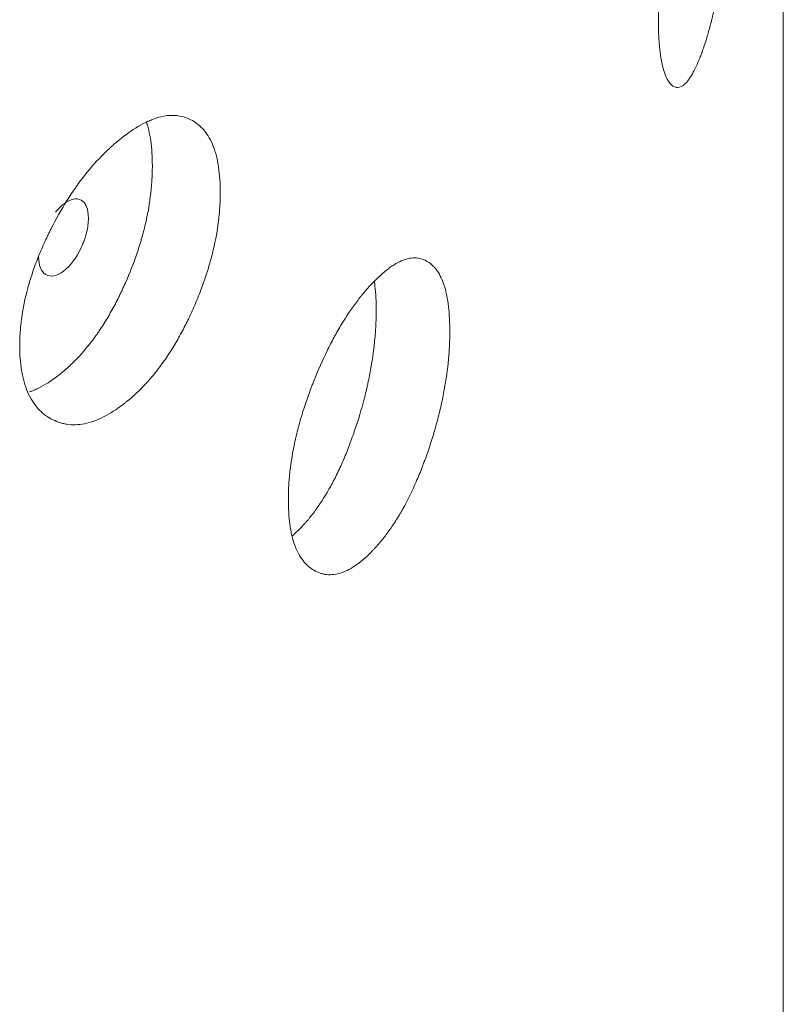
# Model space of a CAD drawing. Header units: millimetres. Extents: x 4 to 1188, y 1 to 840.
# Tile 175 of 197: x 1085.21 to 1087.87, y 262.1 to 265.54. Entities that reach past the tile are written whole.
import ezdxf

# ---------------------------------------------------------------- set-up
doc = ezdxf.new("R2010")
doc.units = ezdxf.units.MM
doc.layers.add('1', color=7, linetype='Continuous')

msp = doc.modelspace()

# ---------------------------------------------------------------- linework, layer by layer
at = {"layer": '1', "color": 154, "linetype": 'Continuous', "lineweight": 13}
msp.add_line((1087.8704, 177.1848), (1087.8704, 291.6109), dxfattribs=at)
for points, knots in [([(1087.6953, 266.1988), (1087.6953, 266.1968), (1087.6953, 266.1949), (1087.6953, 266.1909), (1087.6953, 266.185), (1087.6952, 266.1711), (1087.6949, 266.1508), (1087.6945, 266.1341), (1087.6942, 266.1214), (1087.6941, 266.1172), (1087.6938, 266.1086), (1087.6936, 266.1043), (1087.6922, 266.0656), (1087.6903, 266.0301), (1087.6864, 265.9752), (1087.6849, 265.9566), (1087.6828, 265.933), (1087.6823, 265.9283), (1087.6815, 265.9188), (1087.6801, 265.9047), (1087.6787, 265.8905), (1087.6757, 265.8623), (1087.6735, 265.8436), (1087.6701, 265.8157), (1087.6689, 265.8064), (1087.6665, 265.7878), (1087.6653, 265.7785), (1087.6627, 265.76), (1087.6614, 265.7508), (1087.6593, 265.737), (1087.6586, 265.7324), (1087.6573, 265.7233), (1087.6566, 265.7187), (1087.653, 265.6961), (1087.6501, 265.6784), (1087.6408, 265.6263), (1087.6342, 265.593), (1087.626, 265.5575), (1087.6251, 265.5535), (1087.6232, 265.5458), (1087.6204, 265.5343), (1087.6176, 265.5232), (1087.6119, 265.5015), (1087.608, 265.4878), (1087.6001, 265.4615), (1087.596, 265.4489), (1087.5898, 265.4311), (1087.5878, 265.4252), (1087.5846, 265.4167), (1087.5835, 265.4139), (1087.5814, 265.4084), (1087.5804, 265.4057), (1087.5708, 265.3817), (1087.5622, 265.3632), (1087.5491, 265.3402), (1087.5448, 265.3334), (1087.536, 265.3215), (1087.5317, 265.3166), (1087.519, 265.3047), (1087.5088, 265.2996), (1087.499, 265.3003), (1087.4952, 265.301), (1087.4932, 265.3016), (1087.4876, 265.3041), (1087.484, 265.3065), (1087.477, 265.313), (1087.4736, 265.317), (1087.4688, 265.3243), (1087.4664, 265.3283), (1087.4641, 265.3328), (1087.4626, 265.3359), (1087.4619, 265.3375), (1087.4554, 265.3524), (1087.4504, 265.3691), (1087.4445, 265.3992), (1087.4424, 265.4128), (1087.4406, 265.4278), (1087.4399, 265.4339), (1087.4396, 265.437), (1087.4387, 265.4464), (1087.4381, 265.4529), (1087.4357, 265.486), (1087.4346, 265.5222), (1087.435, 265.5615), (1087.4352, 265.5775), (1087.4354, 265.5857), (1087.4361, 265.6103), (1087.4368, 265.627), (1087.4398, 265.6782), (1087.4427, 265.7137), (1087.4473, 265.7552), (1087.4478, 265.7599), (1087.4489, 265.7692), (1087.4505, 265.7831), (1087.4523, 265.797), (1087.456, 265.8248), (1087.4587, 265.8433), (1087.4644, 265.8804), (1087.4674, 265.899), (1087.4723, 265.9268), (1087.4739, 265.9361), (1087.4765, 265.95), (1087.4773, 265.9546), (1087.4791, 265.9639), (1087.4799, 265.9685), (1087.4879, 266.0099), (1087.4953, 266.0457), (1087.5072, 266.0976), (1087.5112, 266.1146), (1087.5164, 266.1355), (1087.5175, 266.1396), (1087.5196, 266.1478), (1087.5206, 266.1519), (1087.5238, 266.164), (1087.5259, 266.1719), (1087.5365, 266.2106), (1087.5451, 266.2391), (1087.5559, 266.272), (1087.5592, 266.2817), (1087.5624, 266.291), (1087.5646, 266.2971), (1087.5657, 266.3002), (1087.5711, 266.3152), (1087.5754, 266.3264), (1087.5881, 266.3583), (1087.5963, 266.3769), (1087.6054, 266.3944), (1087.6064, 266.3963), (1087.6084, 266.3999), (1087.6113, 266.4053), (1087.6181, 266.4164), (1087.6272, 266.4289), (1087.6359, 266.4368), (1087.6416, 266.4398), (1087.644, 266.4405), (1087.6456, 266.4409), (1087.6464, 266.4411), (1087.6534, 266.4418), (1087.659, 266.4387), (1087.6667, 266.4294), (1087.6691, 266.4255), (1087.672, 266.4195), (1087.6725, 266.4183), (1087.6737, 266.4157), (1087.6753, 266.4117), (1087.6768, 266.4071), (1087.6818, 266.391), (1087.6851, 266.3747), (1087.6884, 266.3496), (1087.689, 266.3444), (1087.6901, 266.3334), (1087.6907, 266.3277), (1087.6921, 266.3102), (1087.6929, 266.2978), (1087.6947, 266.2586), (1087.6953, 266.2299), (1087.6953, 266.1988)], [0, 0, 0, 0, 0.001953, 0.001953, 0.003906, 0.007812, 0.015625, 0.023437, 0.023437, 0.027344, 0.027344, 0.03125, 0.03125, 0.0625, 0.0625, 0.078125, 0.078125, 0.082031, 0.082031, 0.085938, 0.09375, 0.09375, 0.109375, 0.109375, 0.117188, 0.117188, 0.125, 0.125, 0.132812, 0.132812, 0.136719, 0.136719, 0.140625, 0.140625, 0.15625, 0.15625, 0.1875, 0.1875, 0.191406, 0.191406, 0.195313, 0.203125, 0.203125, 0.21875, 0.21875, 0.234375, 0.234375, 0.242188, 0.242188, 0.246094, 0.246094, 0.25, 0.25, 0.28125, 0.28125, 0.296875, 0.296875, 0.3125, 0.3125, 0.34375, 0.351562, 0.351562, 0.359375, 0.359375, 0.375, 0.375, 0.390625, 0.390625, 0.398438, 0.402344, 0.402344, 0.40625, 0.40625, 0.4375, 0.4375, 0.453125, 0.457031, 0.457031, 0.460938, 0.460938, 0.46875, 0.46875, 0.5, 0.507813, 0.507813, 0.515625, 0.515625, 0.53125, 0.53125, 0.5625, 0.5625, 0.566406, 0.566406, 0.570313, 0.578125, 0.578125, 0.59375, 0.59375, 0.609375, 0.609375, 0.617188, 0.617188, 0.621094, 0.621094, 0.625, 0.625, 0.65625, 0.65625, 0.671875, 0.671875, 0.675781, 0.675781, 0.679688, 0.679688, 0.6875, 0.6875, 0.71875, 0.71875, 0.726563, 0.730469, 0.730469, 0.734375, 0.734375, 0.75, 0.75, 0.78125, 0.78125, 0.785156, 0.785156, 0.789063, 0.796875, 0.8125, 0.828125, 0.835938, 0.839844, 0.839844, 0.84375, 0.84375, 0.875, 0.875, 0.890625, 0.890625, 0.894531, 0.894531, 0.898438, 0.90625, 0.90625, 0.9375, 0.9375, 0.945313, 0.945313, 0.953125, 0.953125, 0.96875, 0.96875, 1, 1, 1, 1]), ([(1085.9081, 264.9354), (1085.9081, 264.9335), (1085.9081, 264.9315), (1085.9081, 264.9276), (1085.908, 264.9217), (1085.9077, 264.9078), (1085.9068, 264.8877), (1085.9056, 264.8712), (1085.9045, 264.8586), (1085.904, 264.8545), (1085.9032, 264.846), (1085.9027, 264.8418), (1085.8982, 264.8038), (1085.892, 264.7693), (1085.8796, 264.7164), (1085.8749, 264.6986), (1085.8683, 264.6761), (1085.867, 264.6716), (1085.8642, 264.6626), (1085.86, 264.6491), (1085.8555, 264.6357), (1085.8462, 264.609), (1085.8396, 264.5913), (1085.8291, 264.5651), (1085.8255, 264.5564), (1085.8181, 264.539), (1085.8143, 264.5304), (1085.8065, 264.5132), (1085.8026, 264.5046), (1085.7964, 264.4918), (1085.7944, 264.4875), (1085.7902, 264.4791), (1085.7881, 264.4749), (1085.7775, 264.454), (1085.7688, 264.4377), (1085.7416, 264.3901), (1085.7222, 264.36), (1085.6989, 264.3283), (1085.6963, 264.3248), (1085.691, 264.318), (1085.6832, 264.3078), (1085.6752, 264.298), (1085.6592, 264.279), (1085.6483, 264.267), (1085.6264, 264.2444), (1085.6152, 264.2338), (1085.5984, 264.2187), (1085.5927, 264.2138), (1085.5842, 264.2068), (1085.5813, 264.2045), (1085.5756, 264.1999), (1085.5727, 264.1977), (1085.547, 264.178), (1085.5243, 264.1633), (1085.4903, 264.1462), (1085.479, 264.1413), (1085.4565, 264.1332), (1085.4455, 264.1302), (1085.4133, 264.1238), (1085.3876, 264.1231), (1085.3635, 264.128), (1085.3539, 264.1304), (1085.3492, 264.1318), (1085.3354, 264.1366), (1085.3265, 264.1406), (1085.3095, 264.15), (1085.3014, 264.1555), (1085.2897, 264.1648), (1085.284, 264.1698), (1085.2785, 264.1752), (1085.2749, 264.1789), (1085.2731, 264.1808), (1085.2575, 264.1985), (1085.2459, 264.2172), (1085.2319, 264.2497), (1085.2267, 264.2642), (1085.2226, 264.2799), (1085.221, 264.2863), (1085.2202, 264.2896), (1085.218, 264.2994), (1085.2167, 264.3061), (1085.2111, 264.3402), (1085.2086, 264.3768), (1085.2093, 264.416), (1085.2099, 264.4319), (1085.2103, 264.44), (1085.212, 264.4643), (1085.2137, 264.4808), (1085.2206, 264.5307), (1085.2276, 264.565), (1085.2383, 264.6047), (1085.2396, 264.6091), (1085.2421, 264.6179), (1085.246, 264.6311), (1085.2502, 264.6443), (1085.259, 264.6706), (1085.2654, 264.688), (1085.2791, 264.7227), (1085.2865, 264.74), (1085.2982, 264.7658), (1085.3022, 264.7744), (1085.3083, 264.7872), (1085.3104, 264.7915), (1085.3146, 264.8), (1085.3167, 264.8043), (1085.336, 264.8423), (1085.3543, 264.8749), (1085.3837, 264.9218), (1085.3938, 264.9371), (1085.4069, 264.9557), (1085.4095, 264.9594), (1085.4148, 264.9667), (1085.4174, 264.9703), (1085.4254, 264.981), (1085.4307, 264.988), (1085.4577, 265.0221), (1085.4797, 265.0469), (1085.508, 265.0749), (1085.5165, 265.0831), (1085.5251, 265.091), (1085.5308, 265.0962), (1085.5337, 265.0988), (1085.548, 265.1113), (1085.5594, 265.1206), (1085.5935, 265.1467), (1085.616, 265.1616), (1085.641, 265.1749), (1085.6438, 265.1763), (1085.6493, 265.179), (1085.6575, 265.183), (1085.6764, 265.191), (1085.7024, 265.1992), (1085.7272, 265.2029), (1085.744, 265.2032), (1085.751, 265.2028), (1085.7557, 265.2024), (1085.758, 265.2021), (1085.7786, 265.1995), (1085.7953, 265.1936), (1085.8186, 265.1805), (1085.826, 265.1754), (1085.8348, 265.168), (1085.8366, 265.1665), (1085.84, 265.1634), (1085.845, 265.1585), (1085.8498, 265.1532), (1085.8652, 265.1346), (1085.8755, 265.1166), (1085.8859, 265.0898), (1085.8879, 265.0843), (1085.8915, 265.0727), (1085.8932, 265.0668), (1085.8978, 265.0485), (1085.9003, 265.0357), (1085.9062, 264.9955), (1085.9081, 264.9665), (1085.9081, 264.9354)], [0, 0, 0, 0, 0.001953, 0.001953, 0.003906, 0.007813, 0.015625, 0.023438, 0.023438, 0.027344, 0.027344, 0.03125, 0.03125, 0.0625, 0.0625, 0.078125, 0.078125, 0.082031, 0.082031, 0.085938, 0.09375, 0.09375, 0.109375, 0.109375, 0.117188, 0.117188, 0.125, 0.125, 0.132813, 0.132813, 0.136719, 0.136719, 0.140625, 0.140625, 0.15625, 0.15625, 0.1875, 0.1875, 0.191406, 0.191406, 0.195313, 0.203125, 0.203125, 0.21875, 0.21875, 0.234375, 0.234375, 0.242188, 0.242188, 0.246094, 0.246094, 0.25, 0.25, 0.28125, 0.28125, 0.296875, 0.296875, 0.3125, 0.3125, 0.34375, 0.351563, 0.351563, 0.359375, 0.359375, 0.375, 0.375, 0.390625, 0.390625, 0.398438, 0.402344, 0.402344, 0.40625, 0.40625, 0.4375, 0.4375, 0.453125, 0.457031, 0.457031, 0.460938, 0.460938, 0.46875, 0.46875, 0.5, 0.507813, 0.507813, 0.515625, 0.515625, 0.53125, 0.53125, 0.5625, 0.5625, 0.566406, 0.566406, 0.570313, 0.578125, 0.578125, 0.59375, 0.59375, 0.609375, 0.609375, 0.617188, 0.617188, 0.621094, 0.621094, 0.625, 0.625, 0.65625, 0.65625, 0.671875, 0.671875, 0.675781, 0.675781, 0.679688, 0.679688, 0.6875, 0.6875, 0.71875, 0.71875, 0.726563, 0.730469, 0.730469, 0.734375, 0.734375, 0.75, 0.75, 0.78125, 0.78125, 0.785156, 0.785156, 0.789063, 0.796875, 0.8125, 0.828125, 0.835938, 0.839844, 0.839844, 0.84375, 0.84375, 0.875, 0.875, 0.890625, 0.890625, 0.894531, 0.894531, 0.898438, 0.90625, 0.90625, 0.9375, 0.9375, 0.945313, 0.945313, 0.953125, 0.953125, 0.96875, 0.96875, 1, 1, 1, 1]), ([(1085.6514, 265.178), (1085.6523, 265.1753), (1085.6531, 265.1726), (1085.6557, 265.164), (1085.6573, 265.1581), (1085.6617, 265.1398), (1085.664, 265.1271), (1085.6697, 265.0872), (1085.6714, 265.0585), (1085.6714, 265.0278)], [0, 0, 0, 0, 0.064671, 0.064671, 0.19829, 0.19829, 0.465526, 0.465526, 1, 1, 1, 1]), ([(1085.6714, 265.0278), (1085.6714, 265.0259), (1085.6714, 265.024), (1085.6714, 265.0201), (1085.6713, 265.0143), (1085.6711, 265.0006), (1085.6702, 264.9807), (1085.669, 264.9645), (1085.668, 264.9522), (1085.6676, 264.948), (1085.6668, 264.9397), (1085.6663, 264.9356), (1085.662, 264.8981), (1085.6562, 264.8641), (1085.6443, 264.812), (1085.6398, 264.7944), (1085.6335, 264.7722), (1085.6322, 264.7678), (1085.6295, 264.7589), (1085.6255, 264.7455), (1085.6212, 264.7323), (1085.6063, 264.6883), (1085.5927, 264.6536), (1085.5738, 264.6109), (1085.57, 264.6024), (1085.564, 264.5896), (1085.562, 264.5854), (1085.558, 264.577), (1085.5559, 264.5728), (1085.5457, 264.5521), (1085.5286, 264.5196), (1085.5057, 264.4811), (1085.4887, 264.4552), (1085.4813, 264.4444), (1085.4763, 264.4372), (1085.4737, 264.4337), (1085.4508, 264.4021), (1085.4298, 264.3769), (1085.3973, 264.3431), (1085.3836, 264.3299), (1085.3696, 264.3176), (1085.364, 264.3128), (1085.3612, 264.3104), (1085.3528, 264.3034), (1085.3471, 264.2989), (1085.319, 264.2774), (1085.2965, 264.263), (1085.2685, 264.2492), (1085.2629, 264.2466), (1085.2545, 264.2431), (1085.2518, 264.242), (1085.2472, 264.2403), (1085.2455, 264.2396), (1085.2437, 264.239)], [0, 0, 0, 0, 0.006611, 0.006611, 0.013222, 0.026444, 0.052888, 0.079331, 0.079331, 0.092553, 0.092553, 0.105775, 0.105775, 0.211551, 0.211551, 0.264438, 0.264438, 0.27766, 0.27766, 0.290882, 0.317326, 0.317326, 0.423101, 0.423101, 0.449545, 0.449545, 0.462767, 0.462767, 0.475989, 0.475989, 0.528877, 0.581764, 0.608208, 0.62143, 0.62143, 0.634652, 0.634652, 0.740427, 0.740427, 0.793315, 0.806537, 0.806537, 0.819759, 0.819759, 0.846203, 0.846203, 0.951978, 0.951978, 0.978422, 0.978422, 0.991644, 0.991644, 1, 1, 1, 1]), ([(1085.2751, 264.7108), (1085.275, 264.6948), (1085.2772, 264.6815), (1085.2857, 264.6605), (1085.292, 264.6529), (1085.3093, 264.643), (1085.3188, 264.6416), (1085.3394, 264.6459), (1085.3504, 264.6514), (1085.3865, 264.6793), (1085.4068, 264.7064), (1085.4319, 264.7605), (1085.4382, 264.778), (1085.4444, 264.8035), (1085.446, 264.8119), (1085.448, 264.8284), (1085.4485, 264.8364), (1085.4485, 264.8607), (1085.4464, 264.874), (1085.4402, 264.8897), (1085.4376, 264.8942), (1085.4314, 264.9017), (1085.4279, 264.9048), (1085.4152, 264.912), (1085.4059, 264.9133), (1085.3855, 264.9089), (1085.3746, 264.9033), (1085.3525, 264.8862), (1085.343, 264.8768), (1085.3341, 264.866)], [0, 0, 0, 0, 0.077888, 0.077888, 0.155775, 0.155775, 0.233663, 0.233663, 0.311551, 0.311551, 0.467326, 0.467326, 0.545214, 0.545214, 0.584158, 0.584158, 0.623101, 0.623101, 0.700989, 0.700989, 0.739933, 0.739933, 0.778877, 0.778877, 0.856765, 0.856765, 0.934652, 0.934652, 1, 1, 1, 1]), ([(1086.7081, 264.4501), (1086.7081, 264.4482), (1086.7081, 264.4462), (1086.7081, 264.4423), (1086.708, 264.4364), (1086.7078, 264.4225), (1086.7071, 264.4023), (1086.7061, 264.3857), (1086.7053, 264.3731), (1086.705, 264.3689), (1086.7043, 264.3604), (1086.7039, 264.3562), (1086.7003, 264.3178), (1086.6955, 264.2828), (1086.6857, 264.2291), (1086.6821, 264.2109), (1086.6769, 264.1879), (1086.6758, 264.1833), (1086.6736, 264.1741), (1086.6703, 264.1603), (1086.6668, 264.1466), (1086.6595, 264.1192), (1086.6543, 264.1011), (1086.646, 264.0741), (1086.6431, 264.0651), (1086.6373, 264.0472), (1086.6343, 264.0383), (1086.6281, 264.0205), (1086.625, 264.0117), (1086.6201, 263.9984), (1086.6185, 263.994), (1086.6152, 263.9853), (1086.6135, 263.9809), (1086.6052, 263.9593), (1086.5982, 263.9423), (1086.5766, 263.8927), (1086.5612, 263.8613), (1086.5426, 263.8279), (1086.5405, 263.8242), (1086.5364, 263.817), (1086.5301, 263.8062), (1086.5237, 263.7959), (1086.5109, 263.7757), (1086.5022, 263.7629), (1086.4846, 263.7387), (1086.4757, 263.7272), (1086.4621, 263.711), (1086.4576, 263.7057), (1086.4507, 263.698), (1086.4484, 263.6955), (1086.4438, 263.6905), (1086.4415, 263.6881), (1086.4208, 263.6665), (1086.4024, 263.6502), (1086.375, 263.6305), (1086.3658, 263.6248), (1086.3476, 263.6151), (1086.3387, 263.6113), (1086.3125, 263.6025), (1086.2916, 263.6), (1086.2719, 263.603), (1086.2641, 263.6047), (1086.2602, 263.6058), (1086.2489, 263.6096), (1086.2417, 263.6129), (1086.2278, 263.6211), (1086.2211, 263.626), (1086.2115, 263.6344), (1086.2068, 263.639), (1086.2023, 263.644), (1086.1994, 263.6475), (1086.1979, 263.6492), (1086.1851, 263.6658), (1086.1755, 263.6836), (1086.164, 263.7151), (1086.1598, 263.7292), (1086.1564, 263.7446), (1086.155, 263.7509), (1086.1544, 263.7541), (1086.1526, 263.7638), (1086.1516, 263.7704), (1086.1469, 263.8041), (1086.1449, 263.8405), (1086.1455, 263.8798), (1086.1459, 263.8957), (1086.1463, 263.9038), (1086.1477, 263.9282), (1086.1491, 263.9448), (1086.1548, 263.9953), (1086.1605, 264.0301), (1086.1693, 264.0705), (1086.1704, 264.075), (1086.1724, 264.084), (1086.1756, 264.0976), (1086.1791, 264.111), (1086.1863, 264.138), (1086.1916, 264.1559), (1086.2028, 264.1916), (1086.2089, 264.2094), (1086.2184, 264.2361), (1086.2217, 264.2449), (1086.2268, 264.2582), (1086.2285, 264.2627), (1086.2319, 264.2715), (1086.2337, 264.2759), (1086.2494, 264.3154), (1086.2644, 264.3493), (1086.2883, 264.3983), (1086.2966, 264.4143), (1086.3072, 264.4339), (1086.3094, 264.4378), (1086.3137, 264.4455), (1086.3158, 264.4493), (1086.3223, 264.4606), (1086.3266, 264.468), (1086.3485, 264.5041), (1086.3664, 264.5304), (1086.3893, 264.5606), (1086.3961, 264.5694), (1086.4031, 264.5779), (1086.4077, 264.5835), (1086.41, 264.5863), (1086.4216, 264.5999), (1086.4308, 264.61), (1086.4582, 264.6386), (1086.4763, 264.6551), (1086.4963, 264.6702), (1086.4986, 264.6719), (1086.503, 264.675), (1086.5096, 264.6796), (1086.5247, 264.689), (1086.5454, 264.699), (1086.5652, 264.7045), (1086.5785, 264.706), (1086.5841, 264.7061), (1086.5878, 264.7061), (1086.5897, 264.706), (1086.606, 264.7048), (1086.6193, 264.7002), (1086.6376, 264.6888), (1086.6435, 264.6842), (1086.6505, 264.6775), (1086.6519, 264.6761), (1086.6546, 264.6731), (1086.6585, 264.6686), (1086.6623, 264.6637), (1086.6744, 264.6462), (1086.6825, 264.6289), (1086.6907, 264.6029), (1086.6923, 264.5975), (1086.6951, 264.5862), (1086.6964, 264.5804), (1086.7001, 264.5624), (1086.702, 264.5498), (1086.7067, 264.5101), (1086.7081, 264.4812), (1086.7081, 264.4501)], [0, 0, 0, 0, 0.001953, 0.001953, 0.003906, 0.007812, 0.015625, 0.023437, 0.023437, 0.027344, 0.027344, 0.03125, 0.03125, 0.0625, 0.0625, 0.078125, 0.078125, 0.082031, 0.082031, 0.085937, 0.09375, 0.09375, 0.109375, 0.109375, 0.117187, 0.117187, 0.125, 0.125, 0.132812, 0.132812, 0.136719, 0.136719, 0.140625, 0.140625, 0.15625, 0.15625, 0.1875, 0.1875, 0.191406, 0.191406, 0.195313, 0.203125, 0.203125, 0.21875, 0.21875, 0.234375, 0.234375, 0.242188, 0.242188, 0.246094, 0.246094, 0.25, 0.25, 0.28125, 0.28125, 0.296875, 0.296875, 0.3125, 0.3125, 0.34375, 0.351563, 0.351563, 0.359375, 0.359375, 0.375, 0.375, 0.390625, 0.390625, 0.398438, 0.402344, 0.402344, 0.40625, 0.40625, 0.4375, 0.4375, 0.453125, 0.457031, 0.457031, 0.460938, 0.460938, 0.46875, 0.46875, 0.5, 0.507813, 0.507813, 0.515625, 0.515625, 0.53125, 0.53125, 0.5625, 0.5625, 0.566406, 0.566406, 0.570313, 0.578125, 0.578125, 0.59375, 0.59375, 0.609375, 0.609375, 0.617188, 0.617188, 0.621094, 0.621094, 0.625, 0.625, 0.65625, 0.65625, 0.671875, 0.671875, 0.675781, 0.675781, 0.679688, 0.679688, 0.6875, 0.6875, 0.71875, 0.71875, 0.726563, 0.730469, 0.730469, 0.734375, 0.734375, 0.75, 0.75, 0.78125, 0.78125, 0.785156, 0.785156, 0.789062, 0.796875, 0.8125, 0.828125, 0.835937, 0.839844, 0.839844, 0.84375, 0.84375, 0.875, 0.875, 0.890625, 0.890625, 0.894531, 0.894531, 0.898437, 0.90625, 0.90625, 0.9375, 0.9375, 0.945312, 0.945312, 0.953125, 0.953125, 0.96875, 0.96875, 1, 1, 1, 1]), ([(1086.4454, 264.6224), (1086.446, 264.6178), (1086.4466, 264.613), (1086.4501, 264.5819), (1086.4515, 264.5533), (1086.4515, 264.5226)], [0, 0, 0, 0, 0.155049, 0.155049, 1, 1, 1, 1]), ([(1086.4515, 264.5226), (1086.4515, 264.5207), (1086.4515, 264.5187), (1086.4514, 264.5149), (1086.4514, 264.5091), (1086.4512, 264.4954), (1086.4505, 264.4754), (1086.4496, 264.4591), (1086.4488, 264.4467), (1086.4485, 264.4425), (1086.4478, 264.4342), (1086.4474, 264.43), (1086.4441, 264.3922), (1086.4395, 264.3578), (1086.4301, 264.3048), (1086.4266, 264.2869), (1086.4217, 264.2643), (1086.4206, 264.2597), (1086.4185, 264.2506), (1086.4154, 264.237), (1086.412, 264.2234), (1086.4002, 264.1783), (1086.3895, 264.1427), (1086.3746, 264.0986), (1086.3715, 264.0898), (1086.3668, 264.0767), (1086.3653, 264.0723), (1086.3621, 264.0636), (1086.3604, 264.0593), (1086.3523, 264.0377), (1086.3388, 264.004), (1086.3205, 263.9638), (1086.3071, 263.9368), (1086.3011, 263.9254), (1086.2971, 263.9179), (1086.2951, 263.9141), (1086.2768, 263.8809), (1086.26, 263.8542), (1086.234, 263.818), (1086.223, 263.8038), (1086.2118, 263.7905), (1086.2072, 263.7852), (1086.205, 263.7827), (1086.1982, 263.775), (1086.1937, 263.7702), (1086.1792, 263.7551), (1086.1692, 263.7456), (1086.1593, 263.7371)], [0, 0, 0, 0, 0.007312, 0.007312, 0.014623, 0.029247, 0.058493, 0.08774, 0.08774, 0.102363, 0.102363, 0.116986, 0.116986, 0.233973, 0.233973, 0.292466, 0.292466, 0.307089, 0.307089, 0.321713, 0.350959, 0.350959, 0.467946, 0.467946, 0.497192, 0.497192, 0.511816, 0.511816, 0.526439, 0.526439, 0.584932, 0.643425, 0.672672, 0.687295, 0.687295, 0.701919, 0.701919, 0.818905, 0.818905, 0.877398, 0.892022, 0.892022, 0.906645, 0.906645, 0.935891, 0.935891, 1, 1, 1, 1])]:
    msp.add_open_spline(points, degree=3, knots=knots, dxfattribs=at)

doc.saveas('drawing.dxf')
